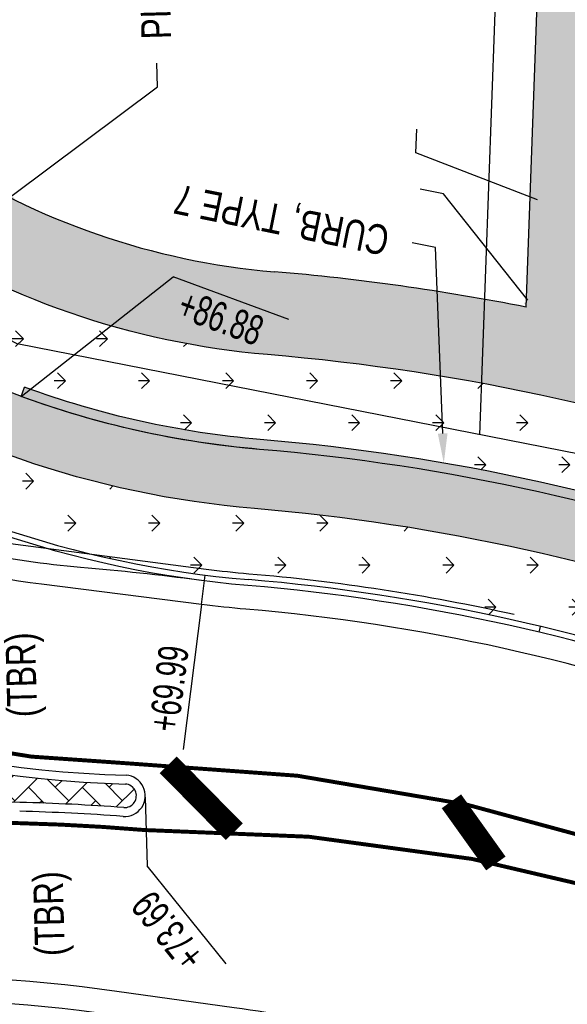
# Model space of a CAD drawing. Header units: feet. Extents: x 161194 to 165526, y 286511 to 289383.
# Tile 20 of 34: x 161597 to 161643, y 288950 to 289033. Entities that reach past the tile are written whole.
import ezdxf
from ezdxf import colors
from ezdxf.entities.mleader import LeaderData, LeaderLine
from ezdxf.math import Vec2, Vec3

# ---------------------------------------------------------------- set-up
doc = ezdxf.new("R2010")
doc.units = ezdxf.units.FT
doc.header["$MEASUREMENT"] = 0
doc.layers.add('DR_P_Storm_Sewer', color=1, linetype='Continuous', true_color=0xff0000)
for name, color, linetype in [('DR_P_Text', 1, 'Continuous'), ('DR_P_Underdrain', 1, 'Continuous'), ('PM_P_Edge_Line', 7, 'Continuous'), ('PV_P_Curb', 6, 'Continuous'), ('PV_P_Drive', 1, 'Continuous'), ('PV_P_EOP', 7, 'Continuous'), ('PV_P_Walk', 4, 'Continuous'), ('RD_P_Text', 1, 'Continuous'), ('RD_P_Wall', 5, 'Continuous'), ('RW_P_Esmt_SW', 203, 'esmtswpr'), ('RW_P_Fee_RW', 10, 'rowpr'), ('SC_Shading1', 247, 'Continuous'), ('SC_Shading2', 255, 'Continuous')]:
    doc.layers.add(name, color=color, linetype=linetype)
doc.styles.add('Slanted', font='font31.shx', dxfattribs={"height": 0.1})
doc.styles.add('Slanted-Normal', font='font31.shx', dxfattribs={"height": 0.1})
doc.styles.get("Standard").update_dxf_attribs({"font": 'font31.shx'})
doc.linetypes.add('esmtswpr', pattern='A,1.95,-0.05,["SW",Slanted,S=1,R=0,X=0,Y=-0.06],-0.25,1.95', length=4.2)
doc.linetypes.add('rowpr', pattern='A,1.95,-0.05,["R/W",Slanted,S=1,R=0,X=0,Y=-0.06],-0.4,1.95', length=4.35)

msp = doc.modelspace()

# ---------------------------------------------------------------- hatches: boundary and pattern name
at = {"layer": 'SC_Shading1'}
h = msp.add_hatch(dxfattribs=at)
h.set_pattern_fill('HONEY', color=256, scale=10)
h.set_pattern_definition([(0, (0, 0), (1.875, 1.082531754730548), [1.25, -2.5]), (120, (0, 0), (-1.875, 1.082531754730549), [1.25, -2.5]), (59.99999999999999, (0, 0), (4.163336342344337e-16, 2.165063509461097), [-2.5, 1.25])])
edge = h.paths.add_edge_path()
edge.add_line((161710.7625953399, 289040.3633481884), (161719.449414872, 289063.0387970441))
edge.add_arc((161686.7656828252, 289075.5597259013), 34.99999999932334, 339.0384830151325, 357.9316150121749)
edge.add_line((161721.7428789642, 289074.2964958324), (161722.3098780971, 289089.9959637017))
edge.add_line((161722.3098780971, 289089.9959637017), (161729.2351335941, 289087.8000215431))
edge.add_line((161729.2351335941, 289087.8000215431), (161728.7383181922, 289074.0438498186))
edge.add_arc((161686.7656828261, 289075.5597259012), 41.99999999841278, 339.03848301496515, 357.93161501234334, ccw=False)
edge.add_line((161725.9861612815, 289060.5346112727), (161723.7386765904, 289054.6679388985))
edge.add_line((161723.7386765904, 289054.6679388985), (161731.2092439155, 289051.8060123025))
edge.add_line((161731.2092439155, 289051.8060123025), (161724.7699090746, 289034.997235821))
edge.add_arc((161619.7928433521, 289075.2132787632), 112.4166999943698, 329.8247051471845, 339.0384830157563, ccw=False)
edge.add_line((161716.9761380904, 289018.7073351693), (161709.4002797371, 289021.6095980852))
edge.add_arc((161619.7928433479, 289075.2132787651), 104.4166999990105, 320.1453510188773, 329.1118951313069, ccw=False)
edge.add_line((161699.9506865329, 289008.2986509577), (161694.3626214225, 289001.6046868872))
edge.add_arc((161674.78696924, 289017.9461630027), 25.50000000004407, 249.8327272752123, 320.14535101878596, ccw=False)
edge.add_arc((161602.0421710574, 288819.8825511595), 185.499999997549, 69.83272727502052, 85.17178324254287)
edge.add_arc((161623.4209907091, 289072.9812395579), 68.49999999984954, 208.6983511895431, 265.1717832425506, ccw=False)
edge.add_arc((161489.6540933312, 288999.7510056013), 83.99999999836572, 28.69835118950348, 42.74430562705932)
edge.add_arc((161489.6540933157, 288999.7510055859), 84.0000000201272, 42.7443056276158, 46.41043291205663)
edge.add_line((161547.5710575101, 289060.5919889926), (161547.9563880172, 289071.5362709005))
edge.add_line((161547.9563880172, 289071.5362709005), (161554.9351776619, 289070.8106563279))
edge.add_line((161554.9351776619, 289070.8106563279), (161554.6748432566, 289063.4165542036))
edge.add_arc((161489.6540933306, 288999.7510056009), 90.99999999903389, 28.69835118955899, 44.39663781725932, ccw=False)
edge.add_arc((161623.4209907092, 289072.9812395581), 61.50000000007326, 208.6983511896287, 265.1717832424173)
edge.add_arc((161602.0421710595, 288819.882551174), 192.4999999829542, 78.80163040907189, 85.17178324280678, ccw=False)
edge.add_line((161639.4269101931, 289008.7174824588), (161643.2582210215, 289114.8014917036))
edge.add_line((161643.2582210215, 289114.8014917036), (161651.2030187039, 289113.1285951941))
edge.add_line((161651.2030187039, 289113.1285951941), (161647.3690154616, 289006.9700365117))
edge.add_arc((161602.0421710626, 288819.8825511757), 192.4999999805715, 69.8327272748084, 76.38101697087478, ccw=False)
edge.add_arc((161674.7869692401, 289017.9461630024), 18.4999999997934, 249.832727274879, 320.145351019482)
edge.add_line((161688.9889129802, 289006.0905822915), (161694.5769550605, 289012.7845655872))
edge.add_arc((161619.7938435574, 289075.2127977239), 97.41559389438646, 320.1451912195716, 339.0385367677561)
h = msp.add_hatch(dxfattribs=at)
h.set_pattern_fill('GRASS', color=256, scale=5, angle=90)
h.set_pattern_definition([(180, (260.1117833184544, 177.688366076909), (-3.535533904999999, -3.535533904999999), [0.9375, -6.133567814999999]), (135, (260.1117833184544, 177.688366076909), (-3.535533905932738, -3.535533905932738), [0.9375, -4.0625]), (225, (260.1117833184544, 177.688366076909), (3.535533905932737, -3.535533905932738), [0.9375, -4.0625])])
edge = h.paths.add_edge_path()
edge.add_arc((161489.6540933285, 288999.7510055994), 84.00000000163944, 28.69835118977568, 42.74430562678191, ccw=False)
edge.add_arc((161623.4209907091, 289072.9812395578), 68.49999999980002, 208.6983511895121, 265.1717832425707)
edge.add_arc((161602.0421710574, 288819.8825511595), 185.4999999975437, 69.83272727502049, 85.17178324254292, ccw=False)
edge.add_arc((161674.78696924, 289017.9461630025), 25.499999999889, 249.832727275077, 320.1453510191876)
edge.add_line((161694.3626214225, 289001.6046868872), (161699.9506635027, 289008.2986701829))
edge.add_arc((161619.796951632, 289075.2105975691), 104.4117979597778, 320.1450357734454, 328.5770467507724)
edge.add_line((161708.8959248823, 289020.7753468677), (161715.7594127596, 289018.2810996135))
edge.add_arc((161619.8094888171, 289075.2025134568), 111.5635928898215, 320.1441169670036, 329.3218509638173, ccw=False)
edge.add_line((161705.4522662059, 289003.7060104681), (161699.8642241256, 288997.0120271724))
edge.add_arc((161674.78696924, 289017.9461630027), 32.66660000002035, 249.8327272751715, 320.1453510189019, ccw=False)
edge.add_arc((161602.0421710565, 288819.8825511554), 178.3334000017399, 69.8327272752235, 85.171783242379)
edge.add_arc((161623.4209907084, 289072.9812395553), 75.66659999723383, 249.75250924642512, 265.1717832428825, ccw=False)
edge.add_line((161597.2345987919, 289001.9903441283), (161596.9461790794, 289001.208442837))
edge.add_arc((161623.4209907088, 289072.9812395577), 76.49999999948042, 208.6983511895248, 249.7525092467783, ccw=False)
edge.add_arc((161489.6540933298, 288999.7510056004), 75.99999999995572, 28.69835118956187, 46.02604585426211)
edge.add_arc((161489.6540933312, 288999.751005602), 75.99999999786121, 46.02604585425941, 57.40915933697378)
edge.add_line((161530.5904371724, 289063.7839326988), (161547.5710575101, 289060.5919889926))
edge.add_line((161547.5710575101, 289060.5919889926), (161551.3428507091, 289056.7641375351))
h = msp.add_hatch(dxfattribs=at)
h.set_pattern_fill('AR-B88', color=256, scale=0.1)
h.set_pattern_definition([(0, (0, 0), (0, 0.8), []), (90, (0, 0), (-0.4, 0.8), [0.8, -0.8])])
edge = h.paths.add_edge_path()
edge.add_line((161597.2345987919, 289001.9903441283), (161596.9461790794, 289001.2084428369))
edge.add_arc((161623.4209907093, 289072.9812395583), 76.50000000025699, 249.7525092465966, 265.1717832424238)
edge.add_arc((161602.0421710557, 288819.8825511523), 177.5000000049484, 69.83272727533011, 85.1717832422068, ccw=False)
edge.add_arc((161674.7869692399, 289017.9461630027), 33.50000000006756, 249.8327272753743, 320.145351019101)
edge.add_line((161700.5040024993, 288996.4779492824), (161706.0920445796, 289003.1719325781))
edge.add_arc((161619.7963909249, 289075.2110104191), 112.412492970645, 320.1450798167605, 329.8247957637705)
edge.add_line((161716.9761380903, 289018.7073351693), (161709.4002797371, 289021.6095980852))
edge.add_line((161709.4002797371, 289021.6095980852), (161709.1021743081, 289020.8314451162))
edge.add_line((161709.1021743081, 289020.8314451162), (161715.7594127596, 289018.2810996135))
edge.add_arc((161619.8094888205, 289075.2025134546), 111.5635928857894, 320.1441169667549, 329.3218509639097, ccw=False)
edge.add_line((161705.4522662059, 289003.7060104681), (161699.8642241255, 288997.0120271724))
edge.add_arc((161674.78696924, 289017.9461630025), 32.66659999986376, 249.83272727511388, 320.14535101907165, ccw=False)
edge.add_arc((161602.0421710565, 288819.8825511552), 178.3334000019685, 69.83272727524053, 85.1717832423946)
edge.add_arc((161623.420990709, 289072.9812395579), 75.66659999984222, 249.7525092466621, 265.17178324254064, ccw=False)
h = msp.add_hatch(dxfattribs=at)
h.set_pattern_fill('GRASS', color=256, scale=5, angle=90)
h.set_pattern_definition([(180, (310.4692353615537, 123.2764209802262), (-3.535533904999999, -3.535533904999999), [0.9375, -6.133567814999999]), (135, (310.4692353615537, 123.2764209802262), (-3.535533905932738, -3.535533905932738), [0.9375, -4.0625]), (225, (310.4692353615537, 123.2764209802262), (3.535533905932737, -3.535533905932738), [0.9375, -4.0625])])
edge = h.paths.add_edge_path()
edge.add_arc((161623.4209907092, 289072.9812395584), 81.50000000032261, 242.7309108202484, 265.1717832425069)
edge.add_arc((161602.0421710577, 288819.8825511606), 172.4999999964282, 69.83272727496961, 85.17178324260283, ccw=False)
edge.add_arc((161674.7869692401, 289017.9461630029), 38.5000000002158, 249.8327272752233, 314.6915706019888)
edge.add_line((161701.8636389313, 288990.5763994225), (161705.7748681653, 288986.0087222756))
edge.add_arc((161674.7869692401, 289017.9461630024), 44.49999999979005, 249.8327272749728, 314.135473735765, ccw=False)
edge.add_arc((161602.0421710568, 288819.8825511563), 166.5000000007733, 69.8327272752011, 85.17178324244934)
edge.add_arc((161623.4209907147, 289072.9812395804), 87.50000002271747, 243.2655386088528, 265.17178324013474, ccw=False)
edge.add_line((161584.0585689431, 288994.8349040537), (161586.0801289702, 289000.5387793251))
h = msp.add_hatch(dxfattribs=at)
h.set_pattern_fill('AR-HBONE', color=256, scale=0.4)
h.set_pattern_definition([(45, (94.36044293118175, -31.31980372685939), (0, 2.262741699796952), [4.800000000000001, -1.6]), (135, (95.49181378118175, -30.18843287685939), (1.776356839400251e-16, 2.262741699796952), [4.800000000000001, -1.6])])
edge = h.paths.add_edge_path()
edge.add_line((161570.6468273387, 288971.6967130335), (161572.8414578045, 288975.6515504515))
edge.add_arc((161608.0145841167, 289059.3080725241), 90.74999999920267, 247.1958312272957, 268.5710666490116)
edge.add_arc((161605.6406332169, 288967.5999948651), 0.9925158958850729, -94.1972298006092, 83.58356775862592, ccw=False)
edge.add_arc((161592.3411472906, 288788.3501815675), 178.7499999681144, 85.75644408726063, 88.55812891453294)
edge.add_line((161596.838987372, 288967.0435835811), (161571.1003942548, 288967.6914422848))
edge.add_line((161571.1003942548, 288967.6914422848), (161570.6468273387, 288971.6967130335))
at = {"layer": 'SC_Shading2'}
h = msp.add_hatch(color=256, dxfattribs=at)
h.dxf.hatch_style = 1
edge = h.paths.add_edge_path()
edge.add_arc((161623.4209907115, 289072.9812395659), 76.50000000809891, 242.8458403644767, 265.1717832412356)
edge.add_arc((161602.042171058, 288819.8825511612), 177.4999999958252, 69.83272727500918, 85.17178324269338, ccw=False)
edge.add_arc((161674.7869692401, 289017.9461630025), 33.4999999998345, 249.8327272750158, 305.1653444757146)
edge.add_line((161694.08089084, 288990.5601339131), (161696.9605806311, 288986.4726668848))
edge.add_arc((161674.78696924, 289017.9461630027), 38.50000000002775, 249.832727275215, 305.16534447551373, ccw=False)
edge.add_arc((161602.0421710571, 288819.8825511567), 172.5000000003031, 69.8327272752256, 85.17178324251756)
edge.add_arc((161623.4209907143, 289072.9812395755), 81.50000001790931, 242.73091082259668, 265.1717832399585, ccw=False)
edge.add_line((161586.0801289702, 289000.5387793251), (161588.507447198, 289004.9129321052))

# ---------------------------------------------------------------- linework, layer by layer
at = {"layer": 'DR_P_Storm_Sewer', "elevation": 958.5707237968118, "flags": 128}
msp.add_lwpolyline([(161640.5075947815, 288981.364473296), (161640.6234544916, 288981.8508646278)], dxfattribs=at)
at = {"layer": 'DR_P_Underdrain', "flags": 128}
msp.add_lwpolyline([(161524.934758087, 289054.9372782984, -0.1259340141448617), (161547.1080722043, 289031.203991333), (161551.9261578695, 289020.8068896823, 0.1988778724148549), (161584.4918805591, 288991.7882056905, 0.04176372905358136), (161596.0396419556, 288988.8179969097), (161612.4933670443, 288986.6702492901, 0.01041768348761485), (161616.0983241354, 288986.289956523, -0.03385155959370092), (161638.4250465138, 288982.8711592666)], format="xyb", dxfattribs=at)
at = {"layer": 'PM_P_Edge_Line', "color": 2, "const_width": 0.333}
for points in [[(161767.4280044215, 288816.4625743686, 0.176788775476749), (161698.4889222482, 288935.4172826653, 0.1692527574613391), (161605.7951905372, 288970.3357493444, -0.09014585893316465), (161574.6268577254, 288976.808013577)], [(161768.1154979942, 288804.9621595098, 0.1511574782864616), (161720.2520207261, 288912.7414377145, 0.03933284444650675), (161697.6275021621, 288934.3853771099, 0.166691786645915), (161607.2788223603, 288964.718732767, 0.01483327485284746), (161596.794952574, 288965.294137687), (161572.3084664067, 288965.9104799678)]]:
    msp.add_lwpolyline(points, format="xyb", dxfattribs=at)
at = {"layer": 'PM_P_Edge_Line', "color": 2, "const_width": 2, "flags": 128}
for points in [[(161609.3164450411, 288970.2066508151), (161614.8715825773, 288964.5712974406)], [(161633.1357862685, 288967.135520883), (161636.8733315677, 288961.9011626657)]]:
    msp.add_lwpolyline(points, dxfattribs=at)
at = {"layer": 'PV_P_Curb', "flags": 128}
msp.add_lwpolyline([(161616.0141555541, 288985.2935049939, -0.2515232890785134), (161546.2309122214, 289030.7237930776)], format="xyb", dxfattribs=at)
at = {"layer": 'PV_P_Curb'}
for points in [[(161611.9049425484, 288985.7380126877, 0.01192780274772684), (161601.9447203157, 288986.8117329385, -0.06300842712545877), (161584.0806444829, 288990.6077884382, -0.2256383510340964), (161548.4834820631, 289025.7577080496, 0.03848041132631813), (161546.2664743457, 289030.6588978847)], [(161550.9896807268, 288986.4965302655, -0.5341793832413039), (161552.9559728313, 288987.1685422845, 0.1580391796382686), (161605.7515507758, 288968.5862935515)], [(161605.5679910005, 288966.6101408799, 0.01222526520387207), (161596.8389873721, 288967.0435835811), (161547.7336773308, 288968.279599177)], [(161502.3740377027, 288936.5176835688), (161558.4400485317, 288947.7958596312, -0.08448694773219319), (161604.7255600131, 288949.181879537), (161614.5903518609, 288947.8054194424, -0.01656049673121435), (161625.095509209, 288945.9831469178, -0.242633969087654), (161734.056222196, 288857.7010372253), (161735.6854385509, 288853.991028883, -0.06264499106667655), (161738.5275719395, 288844.4200895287)]]:
    msp.add_lwpolyline(points, format="xyb", dxfattribs=at)
at = {"layer": 'PV_P_Curb', "flags": 128}
msp.add_lwpolyline([(161612.1165524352, 288983.6940082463), (161612.4305646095, 288986.1742091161)], dxfattribs=at)
at = {"layer": 'PV_P_Curb'}
for centre, radius, start, end in [((161623.4209907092, 289072.981239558), 87.5, 208.6983511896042, 265.1717832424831), ((161602.042171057, 288819.8825511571), 166, 69.83272727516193, 85.17178324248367), ((161602.042171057, 288819.8825511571), 166.5, 69.83272727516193, 85.17178324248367), ((161605.6413736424, 288967.5991286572), 0.991706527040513, 265.7564440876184, 85.7564440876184)]:
    msp.add_arc(centre, radius, start, end, dxfattribs=at)
at = {"layer": 'PV_P_Drive', "flags": 128}
msp.add_lwpolyline([(161639.4269101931, 289008.7174824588), (161643.2582210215, 289114.8014917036)], dxfattribs=at)
msp.add_lwpolyline([(161709.4002797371, 289021.6095980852, -0.03914574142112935), (161699.9506635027, 289008.2986701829), (161694.3626214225, 289001.6046868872, -0.316799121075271), (161665.9955362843, 288994.0095653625, 0.06702937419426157), (161617.6554428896, 289004.7243098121, -0.2515232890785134), (161563.3355318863, 289040.087659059, 0.07743776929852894), (161547.5710575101, 289060.5919889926, 0.07743776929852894)], format="xyb", dxfattribs=at)
at = {"layer": 'PV_P_Drive'}
for centre, radius, start, end in [((161623.4209907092, 289072.981239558), 61.5, 208.6983511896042, 265.1717832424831), ((161602.042171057, 288819.8825511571), 192.5, 78.80163040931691, 85.17178324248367)]:
    msp.add_arc(centre, radius, start, end, dxfattribs=at)
at = {"layer": 'PV_P_EOP'}
for points in [[(161658.5831516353, 288973.8277281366, 0.06702937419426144), (161615.8458183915, 288983.3006019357, -0.01041768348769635), (161612.1165524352, 288983.6940082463), (161598.6570213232, 288985.3980866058, -0.05237158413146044), (161583.5049139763, 288988.9552042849, -0.2162315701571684), (161547.6082526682, 289023.1511213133, 0.2873717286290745), (161493.8833180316, 289062.107750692, 0.03050226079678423), (161486.2650136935, 289062.1590510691, -0.3695392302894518), (161434.6433615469, 289101.7040664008), (161432.7902580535, 289110.4346641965), (161426.3880664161, 289140.5975560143)], [(161605.5124937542, 288965.8621969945, 0.01222526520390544), (161596.8201153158, 288966.293821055)]]:
    msp.add_lwpolyline(points, format="xyb", dxfattribs=at)
at = {"layer": 'PV_P_EOP', "flags": 128}
msp.add_lwpolyline([(161501.9796208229, 288938.4784067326), (161558.045631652, 288949.756582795, -0.08448694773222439), (161605.0019476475, 288951.1626899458), (161614.8667394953, 288949.7862298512, -0.01656049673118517), (161625.5023956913, 288947.9413204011, -0.242633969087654), (161735.887431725, 288858.5051962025), (161737.51664808, 288854.7951878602, -0.06264499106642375), (161740.500888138, 288844.7457015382)], format="xyb", dxfattribs=at)
at = {"layer": 'PV_P_EOP'}
for centre, radius, start, end in [((161608.0145841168, 289059.3080725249), 90, 232.6482622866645, 268.5710666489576), ((161605.6413736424, 288967.5991286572), 1.741706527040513, 265.7564440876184, 85.7564440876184)]:
    msp.add_arc(centre, radius, start, end, dxfattribs=at)
at = {"layer": 'PV_P_Walk', "flags": 128}
for points in [[(161716.9761380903, 289018.7073351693, -0.04226086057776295), (161706.0920445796, 289003.1719325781), (161700.5040024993, 288996.4779492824, -0.316799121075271), (161663.2374396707, 288986.5000445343, 0.06702937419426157), (161616.9820942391, 288996.752697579, -0.2515232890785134), (161556.3182520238, 289036.2460730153, 0.07575072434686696), (161542.4232718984, 289054.4448242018)], [(161721.703624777, 289016.8962652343, -0.04398986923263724), (161709.9304077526, 288999.9677215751), (161704.3423656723, 288993.2737382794, -0.316799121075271), (161661.5136292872, 288981.8065940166, 0.06702937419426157), (161616.5612513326, 288991.7704399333, -0.2515232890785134), (161551.9324521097, 289033.845081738, 0.07218158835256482), (161539.6721195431, 289050.1414516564)]]:
    msp.add_lwpolyline(points, format="xyb", dxfattribs=at)
at = {"layer": 'RD_P_Text', "flags": 128}
for points in [[(161596.9461790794, 289001.208442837), (161609.7327407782, 289011.2709059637)], [(161619.455188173, 289007.6845894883), (161609.7327407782, 289011.2709059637)], [(161612.1165524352, 288983.6940082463), (161610.5705936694, 288971.483372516)], [(161607.3783053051, 288967.4702487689), (161607.541076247, 288961.6965815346)], [(161614.1747664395, 288953.4452092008), (161607.541076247, 288961.6965815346)]]:
    msp.add_lwpolyline(points, dxfattribs=at)
at = {"layer": 'RD_P_Wall', "flags": 128}
for points in [[(161709.1021743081, 289020.8314451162), (161715.7594127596, 289018.2810996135, -0.04006122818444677), (161705.4523455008, 289003.7059494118), (161699.8642241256, 288997.0120271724, -0.3167991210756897), (161663.5247643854, 288987.2823488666, 0.06702937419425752), (161617.0522403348, 288997.5831402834, -0.06738097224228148), (161597.2345987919, 289001.9903441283)], [(161706.0920445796, 289003.1719325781), (161700.5040024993, 288996.4779492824, -0.3167991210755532), (161663.2374396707, 288986.5000445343, 0.06702937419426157), (161616.9820942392, 288996.752697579, -0.06738097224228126), (161596.9461790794, 289001.208442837, -0.06738097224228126)]]:
    msp.add_lwpolyline(points, format="xyb", dxfattribs=at)
msp.add_lwpolyline([(161596.9461790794, 289001.208442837), (161597.2345987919, 289001.9903441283)], dxfattribs=at)
at = {"layer": 'RW_P_Esmt_SW', "ltscale": 0.9, "flags": 128}
msp.add_lwpolyline([(161635.5366887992, 288997.9759421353), (161640.8139909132, 289144.0975676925)], dxfattribs=at)
at = {"layer": 'RW_P_Fee_RW', "ltscale": 0.9, "flags": 128}
msp.add_lwpolyline([(161647.0243192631, 288995.7201362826), (161596.6147214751, 289005.6189806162), (161583.8657778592, 289012.2224119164), (161545.2005970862, 289057.3234462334), (161518.5941176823, 289074.3330073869), (161475.491445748, 289084.4424867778), (161450.5147117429, 289103.8665118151)], dxfattribs=at)

# ---------------------------------------------------------------- texts
at = {"layer": 'DR_P_Text', "char_height": 2.5, "attachment_point": 5, "rotation": 91.53573375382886, "style": 'Slanted-Normal'}
for insert in [(161597.3217850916, 288977.7825432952), (161599.6522474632, 288957.6855154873)]:
    msp.add_mtext('{\\W0.8;(TBR)}', dxfattribs=dict(at, insert=insert))
at = {"layer": 'RD_P_Text', "attachment_point": 5}
for s, width, gutter_width, insert, char_height, rotation in [('{\\W0.7;+86.88}', 7.851670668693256, 9.999999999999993, (161613.7363044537, 289007.8399707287), 2.499999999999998, 339.7525092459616), ('{\\W0.7;+69.99}', 7.851670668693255, 9.999999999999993, (161609.3726568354, 288976.6180376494), 2.499999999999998, 82.78431242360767), ('{\\W0.7;+73.69}', 7.851670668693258, 9.999999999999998, (161609.3065597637, 288956.2292931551), 2.5, 128.79753907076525)]:
    msp.add_mtext_dynamic_manual_height_columns(s, width=width, gutter_width=gutter_width, heights=[0], dxfattribs=dict(at, insert=insert, char_height=char_height, rotation=rotation))

# ---------------------------------------------------------------- leaders
at = {"layer": 'DR_P_Text'}
ml = msp.add_multileader_mtext('Standard', dxfattribs=at)
ml.set_content('{\\W0.8;PLUG EX. STM.}', color=256, style='Slanted-Normal')
ml.set_leader_properties()
ml.build(insert=Vec2(0, 0))
ml.multileader.update_dxf_attribs({"dogleg_length": 0.1, "arrow_head_size": 2.5, "scale": 20})
ctx = ml.context
ctx.base_point, ctx.scale, ctx.char_height, ctx.arrow_head_size, ctx.plane_origin, ctx.plane_x_axis, ctx.plane_y_axis = Vec3(161608.3687519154, 289029.2614767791), 20, 2.5, 2.5, Vec3(161540.5967195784, 289084.3183479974), Vec3(-0.02680040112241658, 0.9996408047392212), Vec3(-0.9996408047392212, -0.02680040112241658)
notes = []
notes.append((ctx, [(1, (1, 1, 0), (161608.4223527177, 289027.2621951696), (-0.02680040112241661, 0.9996408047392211), 2, [(0, [(161594.1701742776, 289016.6195527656)], 0, [])])]))
ctx.mtext.insert, ctx.mtext.text_direction, ctx.mtext.rotation, ctx.mtext.flow_direction = Vec3(161607.0656001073, 289031.2272578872), Vec3(-0.02680040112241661, 0.9996408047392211), 1.59759993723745, 5
ml = msp.add_multileader_mtext('Standard', dxfattribs=at)
ml.set_content('{\\W0.8;CURB, TYPE 7 }', color=256, style='Slanted-Normal')
ml.set_leader_properties()
ml.build(insert=Vec2(0, 0))
ml.multileader.update_dxf_attribs({"dogleg_length": 0.1, "arrow_head_size": 2.5, "scale": 20})
ctx = ml.context
ctx.base_point, ctx.scale, ctx.char_height, ctx.arrow_head_size, ctx.plane_origin, ctx.plane_x_axis, ctx.plane_y_axis = Vec3(161629.8300257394, 289014.1320470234), 20, 2.5, 2.5, Vec3(161559.9277467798, 288960.7320901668), Vec3(-0.9804216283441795, 0.1969097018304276), Vec3(-0.1969097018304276, -0.9804216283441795)
notes.append((ctx, [(1, (1, 1, 0), (161631.7908689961, 289013.7382276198), (-0.9804216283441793, 0.1969097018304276), 2, [(0, [(161632.4979854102, 288995.5960820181)], 0, [])])]))
ctx.mtext.insert, ctx.mtext.text_direction, ctx.mtext.rotation, ctx.mtext.flow_direction = Vec3(161627.568348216, 289013.0280000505), Vec3(-0.9804216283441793, 0.1969097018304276), 2.94338774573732, 5
ml = msp.add_multileader_mtext('Standard', dxfattribs=at)
ml.set_content('{\\W0.8; }', color=256, style='Slanted-Normal')
ml.set_leader_properties()
ml.build(insert=Vec2(0, 0))
ml.multileader.update_dxf_attribs({"dogleg_length": 0.1, "arrow_head_size": 2.5, "scale": 20})
ctx = ml.context
ctx.base_point, ctx.scale, ctx.char_height, ctx.arrow_head_size, ctx.plane_origin, ctx.plane_x_axis, ctx.plane_y_axis = Vec3(161630.2181480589, 289023.7016525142), 20, 2.5, 2.5, Vec3(161582.152664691, 289077.5918828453), Vec3(0.03609228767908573, 0.999348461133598), Vec3(-0.999348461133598, 0.03609228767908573)
notes.append((ctx, [(1, (1, 1, 0), (161630.1459634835, 289021.702955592), (0.03609228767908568, 0.9993484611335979), 2, [(0, [(161642.7226436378, 289016.8518004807)], 0, [])])]))
ctx.mtext.insert, ctx.mtext.text_direction, ctx.mtext.rotation, ctx.mtext.flow_direction = Vec3(161629.0411470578, 289025.7454647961), Vec3(0.03609228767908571, 0.9993484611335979), 1.534696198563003, 5
ml = msp.add_multileader_mtext('Standard', dxfattribs=at)
ml.set_content('{\\W0.8; }', color=256, style='Slanted-Normal')
ml.set_leader_properties()
ml.build(insert=Vec2(0, 0))
ml.multileader.update_dxf_attribs({"dogleg_length": 0.1, "arrow_head_size": 2.5, "scale": 20})
ctx = ml.context
ctx.base_point, ctx.scale, ctx.char_height, ctx.arrow_head_size, ctx.plane_origin, ctx.plane_x_axis, ctx.plane_y_axis = Vec3(161630.5191275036, 289018.6553872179), 20, 2.5, 2.5, Vec3(161565.479554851, 288964.9671538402), Vec3(-0.9804216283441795, 0.1969097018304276), Vec3(-0.1969097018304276, -0.9804216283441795)
notes.append((ctx, [(1, (1, 1, 0), (161632.4799707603, 289018.2615678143), (-0.9804216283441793, 0.1969097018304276), 2, [(0, [(161641.1154742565, 289007.3477809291)], 0, [])])]))
ctx.mtext.insert, ctx.mtext.text_direction, ctx.mtext.rotation, ctx.mtext.flow_direction = Vec3(161628.3121471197, 289017.8236795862), Vec3(-0.9804216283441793, 0.1969097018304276), 2.94338774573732, 5
for ctx, leaders in notes:
    for number, flags, end, landing, length, lines in leaders:
        leader = LeaderData()
        leader.index, (leader.has_last_leader_line, leader.has_dogleg_vector, leader.attachment_direction) = number, flags
        leader.last_leader_point, leader.dogleg_vector, leader.dogleg_length = Vec3(end), Vec3(landing), length
        for number, points, colour, breaks in lines:
            line = LeaderLine()
            line.index, line.vertices, line.color, line.breaks = number, Vec3.list(points), colors.encode_raw_color(colour), breaks
            leader.lines.append(line)
        ctx.leaders.append(leader)

doc.saveas('drawing.dxf')
